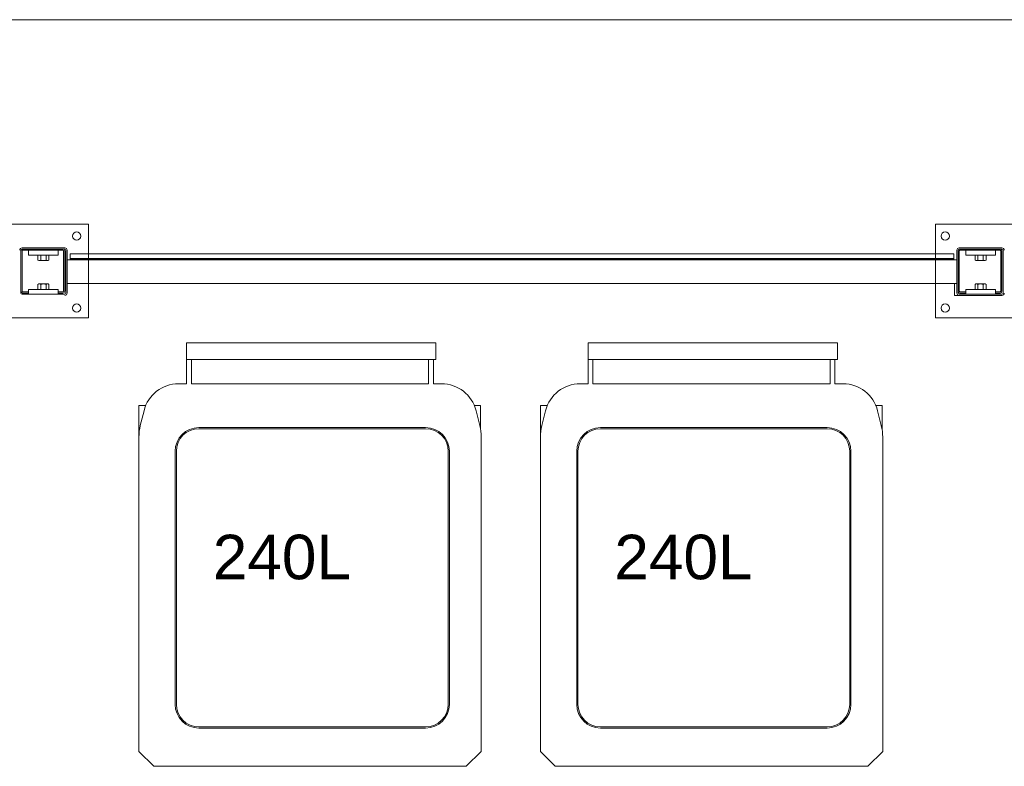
# Model space of a CAD drawing. Header units: millimetres. Extents: x -167328 to -157314, y 101096 to 108030.
# Tile 6 of 8: x -164331 to -162671, y 106771 to 108030. Entities that reach past the tile are written whole.
import ezdxf
from ezdxf.xclip import XClip

# ---------------------------------------------------------------- set-up
doc = ezdxf.new("R2010")
doc.units = ezdxf.units.MM
doc.header["$MEASUREMENT"] = 0
doc.header["$XCLIPFRAME"] = 0
doc.layers.add('2D - Rysunki i Obrazki', color=7, linetype='Continuous')
for name, color, linetype, lineweight in [('ARCH-036 SZCZEGÓŁ WIATY ŚMIETNIKOWEJ_18_Krzywa_Nr_pióra__7', 7, 'Continuous', 18), ('ARCH-036 SZCZEGÓŁ WIATY ŚMIETNIKOWEJ_18_Linia_Nr_pióra__7', 7, 'Continuous', 18), ('ARCH-036 SZCZEGÓŁ WIATY ŚMIETNIKOWEJ_18_Linia_Nr_pióra__8', 250, 'Continuous', 18), ('ARCH-036 SZCZEGÓŁ WIATY ŚMIETNIKOWEJ_18_Polilinia_Nr_pióra__7', 7, 'Continuous', 18), ('ARCH-036 SZCZEGÓŁ WIATY ŚMIETNIKOWEJ_18_Tekst_Nr_pióra__7', 7, 'Continuous', 18), ('ARCH-036 SZCZEGÓŁ WIATY ŚMIETNIKOWEJ_18_Łuk_Nr_pióra__7', 7, 'Continuous', 18), ('ARCH-036 SZCZEGÓŁ WIATY ŚMIETNIKOWEJ_18_Łuk_Nr_pióra__8', 250, 'Continuous', 18)]:
    doc.layers.add(name, color=color, linetype=linetype, lineweight=lineweight)
doc.styles.add('STYL_AUTOMATYCZNY_1', font='arial.ttf')

# ---------------------------------------------------------------- blocks, each defined once
blk = doc.blocks.new('Rysunek_1_18', base_point=(-162320.9293651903, 104563.3070310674))
at = {"layer": 'ARCH-036 SZCZEGÓŁ WIATY ŚMIETNIKOWEJ_18_Krzywa_Nr_pióra__7', "color": 7, "linetype": 'Continuous', "lineweight": 18}
for p, q in [((-164300.5331721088, 107632.701186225), (-164298.2238809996, 107633.4157429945)), ((-164298.2238809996, 107624.11576202), (-164300.5331721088, 107624.8301695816)), ((-164298.2238809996, 107633.4157429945), (-164295.9144406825, 107632.701186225)), ((-164295.9144406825, 107624.8301695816), (-164298.2238809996, 107624.11576202)), ((-164295.9144406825, 107632.701186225), (-164291.2955600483, 107633.4157429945)), ((-164291.2955600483, 107624.11576202), (-164295.9144406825, 107624.8301695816)), ((-164291.2955600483, 107633.4157429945), (-164286.6768286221, 107632.701186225)), ((-164286.6768286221, 107624.8301695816), (-164291.2955600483, 107624.11576202)), ((-164286.6768286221, 107632.701186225), (-164284.367388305, 107633.4157429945)), ((-164284.367388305, 107624.11576202), (-164286.6768286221, 107624.8301695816)), ((-164284.367388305, 107633.4157429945), (-164282.0579479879, 107632.701186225)), ((-164282.0579479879, 107624.8301695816), (-164284.367388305, 107624.11576202)), ((-162720.5332646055, 107632.701186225), (-162718.2238242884, 107633.4157429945)), ((-162720.5332646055, 107632.701186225), (-162718.2238242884, 107633.4157429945)), ((-162718.2238242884, 107624.11576202), (-162720.5332646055, 107624.8301695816)), ((-162718.2238242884, 107624.11576202), (-162720.5332646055, 107624.8301695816)), ((-162718.2238242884, 107633.4157429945), (-162715.9143839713, 107632.701186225)), ((-162718.2238242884, 107633.4157429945), (-162715.9143839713, 107632.701186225)), ((-162715.9143839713, 107624.8301695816), (-162718.2238242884, 107624.11576202)), ((-162715.9143839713, 107624.8301695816), (-162718.2238242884, 107624.11576202)), ((-162715.9143839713, 107632.701186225), (-162711.2956525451, 107633.4157429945)), ((-162715.9143839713, 107632.701186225), (-162711.2956525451, 107633.4157429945)), ((-162711.2956525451, 107624.11576202), (-162715.9143839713, 107624.8301695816)), ((-162711.2956525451, 107624.11576202), (-162715.9143839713, 107624.8301695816)), ((-162711.2956525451, 107633.4157429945), (-162706.6767719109, 107632.701186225)), ((-162711.2956525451, 107633.4157429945), (-162706.6767719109, 107632.701186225)), ((-162706.6767719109, 107624.8301695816), (-162711.2956525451, 107624.11576202)), ((-162706.6767719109, 107624.8301695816), (-162711.2956525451, 107624.11576202)), ((-162706.6767719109, 107632.701186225), (-162704.3673315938, 107633.4157429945)), ((-162706.6767719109, 107632.701186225), (-162704.3673315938, 107633.4157429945)), ((-162704.3673315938, 107624.11576202), (-162706.6767719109, 107624.8301695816)), ((-162704.3673315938, 107624.11576202), (-162706.6767719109, 107624.8301695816)), ((-162704.3673315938, 107633.4157429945), (-162702.0580404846, 107632.701186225)), ((-162704.3673315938, 107633.4157429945), (-162702.0580404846, 107632.701186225)), ((-162702.0580404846, 107624.8301695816), (-162704.3673315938, 107624.11576202)), ((-162702.0580404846, 107624.8301695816), (-162704.3673315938, 107624.11576202)), ((-164300.5331721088, 107584.0012104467), (-164298.2238809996, 107584.7157672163)), ((-164298.2238809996, 107584.7157672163), (-164295.9144406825, 107584.0012104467)), ((-164295.9144406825, 107584.0012104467), (-164291.2955600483, 107584.7157672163)), ((-164291.2955600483, 107584.7157672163), (-164286.6768286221, 107584.0012104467)), ((-164286.6768286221, 107584.0012104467), (-164284.367388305, 107584.7157672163)), ((-164284.367388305, 107584.7157672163), (-164282.0579479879, 107584.0012104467)), ((-162720.5332646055, 107584.0012104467), (-162718.2238242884, 107584.7157672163)), ((-162720.5332646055, 107584.0012104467), (-162718.2238242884, 107584.7157672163)), ((-162718.2238242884, 107584.7157672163), (-162715.9143839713, 107584.0012104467)), ((-162718.2238242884, 107584.7157672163), (-162715.9143839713, 107584.0012104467)), ((-162715.9143839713, 107584.0012104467), (-162711.2956525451, 107584.7157672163)), ((-162715.9143839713, 107584.0012104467), (-162711.2956525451, 107584.7157672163)), ((-162711.2956525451, 107584.7157672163), (-162706.6767719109, 107584.0012104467)), ((-162711.2956525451, 107584.7157672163), (-162706.6767719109, 107584.0012104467)), ((-162706.6767719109, 107584.0012104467), (-162704.3673315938, 107584.7157672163)), ((-162706.6767719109, 107584.0012104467), (-162704.3673315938, 107584.7157672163)), ((-162704.3673315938, 107584.7157672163), (-162702.0580404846, 107584.0012104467)), ((-162704.3673315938, 107584.7157672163), (-162702.0580404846, 107584.0012104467)), ((-164298.2238809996, 107575.4156370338), (-164300.5331721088, 107576.1301938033)), ((-164295.9144406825, 107576.1301938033), (-164298.2238809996, 107575.4156370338)), ((-164291.2955600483, 107575.4156370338), (-164295.9144406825, 107576.1301938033)), ((-164286.6768286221, 107576.1301938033), (-164291.2955600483, 107575.4156370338)), ((-164284.367388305, 107575.4156370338), (-164286.6768286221, 107576.1301938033)), ((-164282.0579479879, 107576.1301938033), (-164284.367388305, 107575.4156370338)), ((-162718.2238242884, 107575.4156370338), (-162720.5332646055, 107576.1301938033)), ((-162718.2238242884, 107575.4156370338), (-162720.5332646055, 107576.1301938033)), ((-162715.9143839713, 107576.1301938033), (-162718.2238242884, 107575.4156370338)), ((-162715.9143839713, 107576.1301938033), (-162718.2238242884, 107575.4156370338)), ((-162711.2956525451, 107575.4156370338), (-162715.9143839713, 107576.1301938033)), ((-162711.2956525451, 107575.4156370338), (-162715.9143839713, 107576.1301938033)), ((-162706.6767719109, 107576.1301938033), (-162711.2956525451, 107575.4156370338)), ((-162706.6767719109, 107576.1301938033), (-162711.2956525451, 107575.4156370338)), ((-162704.3673315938, 107575.4156370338), (-162706.6767719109, 107576.1301938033)), ((-162704.3673315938, 107575.4156370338), (-162706.6767719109, 107576.1301938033)), ((-162702.0580404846, 107576.1301938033), (-162704.3673315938, 107575.4156370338)), ((-162702.0580404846, 107576.1301938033), (-162704.3673315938, 107575.4156370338))]:
    blk.add_line(p, q, dxfattribs=at)
at = {"layer": 'ARCH-036 SZCZEGÓŁ WIATY ŚMIETNIKOWEJ_18_Linia_Nr_pióra__7', "color": 7, "linetype": 'Continuous', "lineweight": 18}
for p, q in [((-164335.2956352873, 107685.4157505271), (-164215.2956064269, 107685.4157505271)), ((-164215.2956064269, 107685.4157505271), (-164215.2956064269, 107635.4179641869)), ((-162755.295578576, 107685.4157505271), (-162635.2955497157, 107685.4157505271)), ((-162755.295578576, 107685.4157505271), (-162635.2955497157, 107685.4157505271)), ((-164329.2955368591, 107569.4156878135), (-164329.2955368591, 107641.4156752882)), ((-164327.2955537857, 107645.415641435), (-164255.295566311, 107645.415641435)), ((-164327.2955537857, 107643.4156583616), (-164255.295566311, 107643.4156583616)), ((-164327.2955537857, 107572.4156624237), (-164327.2955537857, 107640.4156837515)), ((-164326.295562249, 107641.4156752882), (-164316.2956468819, 107641.4156752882)), ((-164316.2956468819, 107641.4156752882), (-164316.2956468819, 107633.4157429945)), ((-164316.2956468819, 107641.4156752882), (-164266.2956224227, 107641.4156752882)), ((-164299.29564155, 107641.4156752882), (-164299.29564155, 107643.4156583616)), ((-164285.2956108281, 107641.4156752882), (-164285.2956108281, 107643.4156583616)), ((-164266.2956224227, 107641.4156752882), (-164258.2955409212, 107641.4156752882)), ((-164266.2956224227, 107641.4156752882), (-164266.2956224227, 107633.4157429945)), ((-164257.2955493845, 107640.4156837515), (-164257.2955493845, 107572.4156624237)), ((-164255.295566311, 107640.4156837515), (-164255.295566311, 107572.4156624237)), ((-164253.2955832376, 107641.4156752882), (-164253.2955832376, 107569.4156878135)), ((-164251.2956001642, 107641.4156752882), (-164251.2956001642, 107569.4156878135)), ((-162756.2955701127, 107635.4179641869), (-164246.2956424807, 107635.4179641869)), ((-162756.2955701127, 107635.4158752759), (-164246.2956424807, 107635.4158752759)), ((-164246.2956424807, 107635.4158752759), (-164246.2956424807, 107635.2041492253)), ((-164246.2956424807, 107627.6276690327), (-164246.2956424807, 107635.2041492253)), ((-164246.2956424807, 107635.2041492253), (-162756.2955701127, 107635.2041492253)), ((-164246.2956072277, 107635.4179307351), (-164246.2956072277, 107635.4158493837)), ((-162756.2956072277, 107635.4179307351), (-162756.2956072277, 107635.4158493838)), ((-162756.2956072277, 107635.4179307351), (-162756.2956072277, 107635.4158493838)), ((-162756.2955701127, 107635.4158752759), (-162756.2955701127, 107635.2041492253)), ((-162756.2955701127, 107635.4158752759), (-162756.2955701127, 107635.2041492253)), ((-162756.2955701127, 107635.2041492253), (-162756.2955701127, 107627.6276690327)), ((-162756.2955701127, 107635.2041492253), (-162756.2955701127, 107627.6276690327)), ((-162751.2956124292, 107569.4156878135), (-162751.2956124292, 107641.4156752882)), ((-162751.2956124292, 107569.4156878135), (-162751.2956124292, 107641.4156752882)), ((-162749.2956293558, 107569.4156878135), (-162749.2956293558, 107641.4156752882)), ((-162749.2956293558, 107569.4156878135), (-162749.2956293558, 107641.4156752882)), ((-162747.2956462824, 107645.415641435), (-162675.2956588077, 107645.415641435)), ((-162747.2956462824, 107645.415641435), (-162675.2956588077, 107645.415641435)), ((-162747.2956462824, 107643.4156583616), (-162675.2956588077, 107643.4156583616)), ((-162747.2956462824, 107643.4156583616), (-162675.2956588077, 107643.4156583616)), ((-162747.2956462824, 107572.4156624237), (-162747.2956462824, 107640.4156837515)), ((-162747.2956462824, 107572.4156624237), (-162747.2956462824, 107640.4156837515)), ((-162746.2956547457, 107641.4156752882), (-162736.2955901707, 107641.4156752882)), ((-162746.2956547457, 107641.4156752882), (-162736.2955901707, 107641.4156752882)), ((-162736.2955901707, 107641.4156752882), (-162736.2955901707, 107633.4157429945)), ((-162736.2955901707, 107641.4156752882), (-162686.2955657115, 107641.4156752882)), ((-162736.2955901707, 107641.4156752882), (-162736.2955901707, 107633.4157429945)), ((-162736.2955901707, 107641.4156752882), (-162686.2955657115, 107641.4156752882)), ((-162719.2955848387, 107641.4156752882), (-162719.2955848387, 107643.4156583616)), ((-162719.2955848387, 107641.4156752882), (-162719.2955848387, 107643.4156583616)), ((-162705.2955541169, 107641.4156752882), (-162705.2955541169, 107643.4156583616)), ((-162705.2955541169, 107641.4156752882), (-162705.2955541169, 107643.4156583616)), ((-162686.2955657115, 107641.4156752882), (-162678.2956334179, 107641.4156752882)), ((-162686.2955657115, 107641.4156752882), (-162686.2955657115, 107633.4157429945)), ((-162686.2955657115, 107641.4156752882), (-162678.2956334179, 107641.4156752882)), ((-162686.2955657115, 107641.4156752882), (-162686.2955657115, 107633.4157429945)), ((-162677.2956418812, 107640.4156837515), (-162677.2956418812, 107572.4156624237)), ((-162677.2956418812, 107640.4156837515), (-162677.2956418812, 107572.4156624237)), ((-162675.2956588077, 107640.4156837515), (-162675.2956588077, 107572.4156624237)), ((-162675.2956588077, 107640.4156837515), (-162675.2956588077, 107572.4156624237)), ((-162673.2956757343, 107641.4156752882), (-162673.2956757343, 107569.4156878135)), ((-162673.2956757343, 107641.4156752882), (-162673.2956757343, 107569.4156878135)), ((-164316.2956468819, 107633.4157429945), (-164266.2956224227, 107633.4157429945)), ((-164300.5331721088, 107632.701186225), (-164299.29564155, 107633.4157429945)), ((-164300.5331721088, 107632.701186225), (-164300.5331721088, 107624.8301695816)), ((-164299.29564155, 107624.11576202), (-164300.5331721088, 107624.8301695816)), ((-164299.29564155, 107624.11576202), (-164298.2238809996, 107624.11576202)), ((-164291.2955600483, 107624.11576202), (-164298.2238809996, 107624.11576202)), ((-164295.9144406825, 107632.701186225), (-164295.9144406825, 107624.8301695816)), ((-164284.367388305, 107624.11576202), (-164291.2955600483, 107624.11576202)), ((-164286.6768286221, 107632.701186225), (-164286.6768286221, 107624.8301695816)), ((-164284.367388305, 107624.11576202), (-164283.2956277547, 107624.11576202)), ((-164283.2956277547, 107633.4157429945), (-164282.0579479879, 107632.701186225)), ((-164282.0579479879, 107624.8301695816), (-164283.2956277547, 107624.11576202)), ((-164282.0579479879, 107632.701186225), (-164282.0579479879, 107624.8301695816)), ((-162751.2956124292, 107625.4156614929), (-164251.2956001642, 107625.4156614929)), ((-164246.2956424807, 107627.4157937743), (-164246.2956424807, 107627.6276690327)), ((-162756.2955701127, 107627.6276690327), (-164246.2956424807, 107627.6276690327)), ((-164246.2956424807, 107627.4157937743), (-164246.2956424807, 107626.4158022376)), ((-162756.2955701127, 107627.4157937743), (-164246.2956424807, 107627.4157937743)), ((-164246.2956424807, 107625.7685382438), (-164246.2956424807, 107626.4158022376)), ((-164246.2956424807, 107626.4158022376), (-162756.2955701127, 107626.4158022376)), ((-164246.2956424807, 107625.4156614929), (-164246.2956424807, 107625.7685382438)), ((-162756.2955701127, 107625.7685382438), (-164246.2956424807, 107625.7685382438)), ((-162756.2955701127, 107627.6276690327), (-162756.2955701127, 107627.4157937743)), ((-162756.2955701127, 107627.6276690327), (-162756.2955701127, 107627.4157937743)), ((-162756.2955701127, 107627.4157937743), (-162756.2955701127, 107626.4158022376)), ((-162756.2955701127, 107627.4157937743), (-162756.2955701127, 107626.4158022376)), ((-162756.2955701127, 107626.4158022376), (-162756.2955701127, 107625.7685382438)), ((-162756.2955701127, 107626.4158022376), (-162756.2955701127, 107625.7685382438)), ((-162756.2955701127, 107625.4156614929), (-162756.2955701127, 107625.7685382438)), ((-162756.2955701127, 107625.4156614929), (-162756.2955701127, 107625.7685382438)), ((-162736.2955901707, 107633.4157429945), (-162686.2955657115, 107633.4157429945)), ((-162736.2955901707, 107633.4157429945), (-162686.2955657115, 107633.4157429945)), ((-162720.5332646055, 107632.701186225), (-162719.2955848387, 107633.4157429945)), ((-162720.5332646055, 107632.701186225), (-162719.2955848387, 107633.4157429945)), ((-162720.5332646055, 107632.701186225), (-162720.5332646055, 107624.8301695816)), ((-162720.5332646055, 107632.701186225), (-162720.5332646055, 107624.8301695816)), ((-162719.2955848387, 107624.11576202), (-162720.5332646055, 107624.8301695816)), ((-162719.2955848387, 107624.11576202), (-162720.5332646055, 107624.8301695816)), ((-162719.2955848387, 107624.11576202), (-162718.2238242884, 107624.11576202)), ((-162719.2955848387, 107624.11576202), (-162718.2238242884, 107624.11576202)), ((-162711.2956525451, 107624.11576202), (-162718.2238242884, 107624.11576202)), ((-162711.2956525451, 107624.11576202), (-162718.2238242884, 107624.11576202)), ((-162715.9143839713, 107632.701186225), (-162715.9143839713, 107624.8301695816)), ((-162715.9143839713, 107632.701186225), (-162715.9143839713, 107624.8301695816)), ((-162704.3673315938, 107624.11576202), (-162711.2956525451, 107624.11576202)), ((-162704.3673315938, 107624.11576202), (-162711.2956525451, 107624.11576202)), ((-162706.6767719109, 107632.701186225), (-162706.6767719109, 107624.8301695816)), ((-162706.6767719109, 107632.701186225), (-162706.6767719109, 107624.8301695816)), ((-162704.3673315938, 107624.11576202), (-162703.2955710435, 107624.11576202)), ((-162704.3673315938, 107624.11576202), (-162703.2955710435, 107624.11576202)), ((-162703.2955710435, 107633.4157429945), (-162702.0580404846, 107632.701186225)), ((-162703.2955710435, 107633.4157429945), (-162702.0580404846, 107632.701186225)), ((-162702.0580404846, 107624.8301695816), (-162703.2955710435, 107624.11576202)), ((-162702.0580404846, 107624.8301695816), (-162703.2955710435, 107624.11576202)), ((-162702.0580404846, 107632.701186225), (-162702.0580404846, 107624.8301695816)), ((-162702.0580404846, 107632.701186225), (-162702.0580404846, 107624.8301695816)), ((-164300.5331721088, 107584.0012104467), (-164299.29564155, 107584.7157672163)), ((-164299.29564155, 107584.7157672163), (-164298.2238809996, 107584.7157672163)), ((-164291.2955600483, 107584.7157672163), (-164298.2238809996, 107584.7157672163)), ((-164284.367388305, 107584.7157672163), (-164291.2955600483, 107584.7157672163)), ((-164284.367388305, 107584.7157672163), (-164283.2956277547, 107584.7157672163)), ((-164283.2956277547, 107584.7157672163), (-164282.0579479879, 107584.0012104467)), ((-162751.2956124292, 107585.4157016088), (-164251.2956001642, 107585.4157016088)), ((-164215.2956064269, 107585.4157016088), (-164215.2956064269, 107565.4157216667)), ((-162755.295578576, 107565.4157216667), (-162755.295578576, 107585.4157016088)), ((-162755.295578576, 107565.4157216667), (-162755.295578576, 107585.4157016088)), ((-162720.5332646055, 107584.0012104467), (-162719.2955848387, 107584.7157672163)), ((-162720.5332646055, 107584.0012104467), (-162719.2955848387, 107584.7157672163)), ((-162719.2955848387, 107584.7157672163), (-162718.2238242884, 107584.7157672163)), ((-162719.2955848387, 107584.7157672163), (-162718.2238242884, 107584.7157672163)), ((-162711.2956525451, 107584.7157672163), (-162718.2238242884, 107584.7157672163)), ((-162711.2956525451, 107584.7157672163), (-162718.2238242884, 107584.7157672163)), ((-162704.3673315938, 107584.7157672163), (-162711.2956525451, 107584.7157672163)), ((-162704.3673315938, 107584.7157672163), (-162711.2956525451, 107584.7157672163)), ((-162704.3673315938, 107584.7157672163), (-162703.2955710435, 107584.7157672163)), ((-162704.3673315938, 107584.7157672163), (-162703.2955710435, 107584.7157672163)), ((-162703.2955710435, 107584.7157672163), (-162702.0580404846, 107584.0012104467)), ((-162703.2955710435, 107584.7157672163), (-162702.0580404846, 107584.0012104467)), ((-164316.2956468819, 107571.415670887), (-164326.295562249, 107571.415670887)), ((-164326.295562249, 107569.4156878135), (-164316.2956468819, 107569.4156878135)), ((-164316.2956468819, 107575.4156370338), (-164316.2956468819, 107567.4157047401)), ((-164316.2956468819, 107575.4156370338), (-164266.2956224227, 107575.4156370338)), ((-164300.5331721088, 107584.0012104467), (-164300.5331721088, 107576.1301938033)), ((-164299.29564155, 107575.4156370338), (-164300.5331721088, 107576.1301938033)), ((-164295.9144406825, 107584.0012104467), (-164295.9144406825, 107576.1301938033)), ((-164286.6768286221, 107584.0012104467), (-164286.6768286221, 107576.1301938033)), ((-164282.0579479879, 107576.1301938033), (-164283.2956277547, 107575.4156370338)), ((-164282.0579479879, 107584.0012104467), (-164282.0579479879, 107576.1301938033)), ((-164266.2956224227, 107575.4156370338), (-164266.2956224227, 107567.4157047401)), ((-164258.2955409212, 107571.415670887), (-164266.2956224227, 107571.415670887)), ((-164266.2956224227, 107569.4156878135), (-164258.2955409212, 107569.4156878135)), ((-162736.2955901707, 107571.415670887), (-162746.2956547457, 107571.415670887)), ((-162736.2955901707, 107571.415670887), (-162746.2956547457, 107571.415670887)), ((-162746.2956547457, 107569.4156878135), (-162736.2955901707, 107569.4156878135)), ((-162746.2956547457, 107569.4156878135), (-162736.2955901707, 107569.4156878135)), ((-162736.2955901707, 107575.4156370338), (-162736.2955901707, 107567.4157047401)), ((-162736.2955901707, 107575.4156370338), (-162686.2955657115, 107575.4156370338)), ((-162736.2955901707, 107575.4156370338), (-162736.2955901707, 107567.4157047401)), ((-162736.2955901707, 107575.4156370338), (-162686.2955657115, 107575.4156370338)), ((-162720.5332646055, 107584.0012104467), (-162720.5332646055, 107576.1301938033)), ((-162720.5332646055, 107584.0012104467), (-162720.5332646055, 107576.1301938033)), ((-162719.2955848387, 107575.4156370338), (-162720.5332646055, 107576.1301938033)), ((-162719.2955848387, 107575.4156370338), (-162720.5332646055, 107576.1301938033)), ((-162715.9143839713, 107584.0012104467), (-162715.9143839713, 107576.1301938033)), ((-162715.9143839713, 107584.0012104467), (-162715.9143839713, 107576.1301938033)), ((-162706.6767719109, 107584.0012104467), (-162706.6767719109, 107576.1301938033)), ((-162706.6767719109, 107584.0012104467), (-162706.6767719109, 107576.1301938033)), ((-162702.0580404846, 107576.1301938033), (-162703.2955710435, 107575.4156370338)), ((-162702.0580404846, 107576.1301938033), (-162703.2955710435, 107575.4156370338)), ((-162702.0580404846, 107584.0012104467), (-162702.0580404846, 107576.1301938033)), ((-162702.0580404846, 107584.0012104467), (-162702.0580404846, 107576.1301938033)), ((-162686.2955657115, 107575.4156370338), (-162686.2955657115, 107567.4157047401)), ((-162686.2955657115, 107575.4156370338), (-162686.2955657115, 107567.4157047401)), ((-162678.2956334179, 107571.415670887), (-162686.2955657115, 107571.415670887)), ((-162678.2956334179, 107571.415670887), (-162686.2955657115, 107571.415670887)), ((-162686.2955657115, 107569.4156878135), (-162678.2956334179, 107569.4156878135)), ((-162686.2955657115, 107569.4156878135), (-162678.2956334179, 107569.4156878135)), ((-164316.2956468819, 107567.4157047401), (-164327.2955537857, 107567.4157047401)), ((-164316.2956468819, 107567.4157047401), (-164266.2956224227, 107567.4157047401)), ((-164255.295566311, 107567.4157047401), (-164266.2956224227, 107567.4157047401)), ((-162747.2956462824, 107565.4157216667), (-162755.295578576, 107565.4157216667)), ((-162747.2956462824, 107565.4157216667), (-162755.295578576, 107565.4157216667)), ((-162736.2955901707, 107567.4157047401), (-162747.2956462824, 107567.4157047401)), ((-162736.2955901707, 107567.4157047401), (-162747.2956462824, 107567.4157047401)), ((-162675.2956588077, 107565.4157216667), (-162747.2956462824, 107565.4157216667)), ((-162675.2956588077, 107565.4157216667), (-162747.2956462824, 107565.4157216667)), ((-162736.2955901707, 107567.4157047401), (-162686.2955657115, 107567.4157047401)), ((-162736.2955901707, 107567.4157047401), (-162686.2955657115, 107567.4157047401)), ((-162675.2956588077, 107567.4157047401), (-162686.2955657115, 107567.4157047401)), ((-162675.2956588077, 107567.4157047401), (-162686.2955657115, 107567.4157047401))]:
    blk.add_line(p, q, dxfattribs=at)
at = {"layer": 'ARCH-036 SZCZEGÓŁ WIATY ŚMIETNIKOWEJ_18_Linia_Nr_pióra__8', "color": 250, "linetype": 'Continuous', "lineweight": 18}
for p, q in [((-164049.7956642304, 107485.4156526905), (-164049.7956642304, 107457.5747961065)), ((-164049.7956642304, 107485.4156526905), (-163629.7956378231, 107485.4156526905)), ((-163629.7956378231, 107485.4156526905), (-163629.7956378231, 107457.5747961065)), ((-163372.7955747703, 107485.4156526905), (-163372.7955747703, 107457.5747961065)), ((-163372.7955747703, 107485.4156526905), (-162952.7955483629, 107485.4156526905)), ((-162952.7955483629, 107485.4156526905), (-162952.7955483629, 107457.5747961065)), ((-164049.7956642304, 107416.4951676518), (-164049.7956642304, 107457.5747961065)), ((-164049.7956642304, 107457.5747961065), (-163629.7956378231, 107457.5747961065)), ((-164041.7955827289, 107416.4951676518), (-164041.7955827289, 107457.5747961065)), ((-163641.7955362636, 107416.4951676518), (-163641.7955362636, 107457.5747961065)), ((-163633.7956039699, 107416.4951676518), (-163633.7956039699, 107457.5747961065)), ((-163372.7955747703, 107416.4951676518), (-163372.7955747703, 107457.5747961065)), ((-163372.7955747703, 107457.5747961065), (-162952.7955483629, 107457.5747961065)), ((-163364.7956424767, 107416.4951676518), (-163364.7956424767, 107457.5747961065)), ((-162964.7955960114, 107416.4951676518), (-162964.7955960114, 107457.5747961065)), ((-162956.7956637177, 107416.4951676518), (-162956.7956637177, 107457.5747961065)), ((-164063.4490849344, 107416.4951676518), (-164049.7956642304, 107416.4951676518)), ((-164041.7955827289, 107416.4951676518), (-163641.7955362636, 107416.4951676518)), ((-163633.7956039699, 107416.4951676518), (-163620.142183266, 107416.4951676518)), ((-163386.4489954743, 107416.4951676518), (-163372.7955747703, 107416.4951676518)), ((-163364.7956424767, 107416.4951676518), (-162964.7955960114, 107416.4951676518)), ((-162956.7956637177, 107416.4951676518), (-162943.1422430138, 107416.4951676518)), ((-164130.2955797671, 107379.4951823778), (-164130.2955797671, 107326.6467785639)), ((-164130.2955797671, 107379.4951823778), (-164118.8656556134, 107379.4951823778)), ((-164127.9070592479, 107346.0496283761), (-164121.6576343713, 107371.0473278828)), ((-163554.2956799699, 107379.4951823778), (-163564.7256125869, 107379.4951823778)), ((-163561.9336338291, 107371.0473278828), (-163555.6842089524, 107346.0496283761)), ((-163554.2956799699, 107379.4951823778), (-163554.2956799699, 107339.2563406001)), ((-163453.295639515, 107379.4951823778), (-163453.295639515, 107326.6467785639)), ((-163453.295639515, 107379.4951823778), (-163441.8655661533, 107379.4951823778)), ((-163450.9069697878, 107346.0496283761), (-163444.6575449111, 107371.0473278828)), ((-162877.2955905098, 107379.4951823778), (-162887.7255231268, 107379.4951823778)), ((-162884.9336935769, 107371.0473278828), (-162878.6842687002, 107346.0496283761)), ((-162877.2955905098, 107379.4951823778), (-162877.2955905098, 107339.2563406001)), ((-164029.1803507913, 107342.6315731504), (-163646.8629359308, 107342.6315731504)), ((-163646.8629359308, 107340.631590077), (-164029.1803507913, 107340.631590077)), ((-163352.1804105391, 107342.6315731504), (-162969.8628464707, 107342.6315731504)), ((-162969.8628464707, 107340.631590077), (-163352.1804105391, 107340.631590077)), ((-164130.2955797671, 106796.4951926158), (-164130.2955797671, 107326.6467785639)), ((-163553.2955392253, 107326.6467785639), (-163553.2955392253, 106796.4951926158)), ((-163453.295639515, 106796.4951926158), (-163453.295639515, 107326.6467785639)), ((-162876.2955989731, 107326.6467785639), (-162876.2955989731, 106796.4951926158)), ((-164069.1804598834, 106875.9681099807), (-164069.1804598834, 107302.6314640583)), ((-164067.1803276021, 107302.6314640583), (-164067.1803276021, 106875.9681099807)), ((-163608.8628099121, 106875.9681099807), (-163608.8628099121, 107302.6314640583)), ((-163606.8628268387, 107302.6314640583), (-163606.8628268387, 106875.9681099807)), ((-163392.1803704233, 106875.9681099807), (-163392.1803704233, 107302.6314640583)), ((-163390.1803873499, 107302.6314640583), (-163390.1803873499, 106875.9681099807)), ((-162931.8628696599, 106875.9681099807), (-162931.8628696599, 107302.6314640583)), ((-162929.8628865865, 107302.6314640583), (-162929.8628865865, 106875.9681099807)), ((-164029.1803507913, 106837.9681331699), (-163646.8629359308, 106837.9681331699)), ((-163352.1804105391, 106837.9681331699), (-162969.8628464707, 106837.9681331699)), ((-163646.8629359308, 106835.9681500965), (-164029.1803507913, 106835.9681500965)), ((-162969.8628464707, 106835.9681500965), (-163352.1804105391, 106835.9681500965)), ((-164105.2956421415, 106771.4952549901), (-164130.2955797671, 106796.4951926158)), ((-163553.2955392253, 106796.4951926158), (-163578.2956260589, 106771.4952549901)), ((-163428.2955526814, 106771.4952549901), (-163453.295639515, 106796.4951926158)), ((-162876.2955989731, 106796.4951926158), (-162901.2955365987, 106771.4952549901)), ((-163578.2956260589, 106771.4952549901), (-164105.2956421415, 106771.4952549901)), ((-162901.2955365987, 106771.4952549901), (-163428.2955526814, 106771.4952549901))]:
    blk.add_line(p, q, dxfattribs=at)
at = {"layer": 'ARCH-036 SZCZEGÓŁ WIATY ŚMIETNIKOWEJ_18_Polilinia_Nr_pióra__7', "color": 7, "linetype": 'Continuous', "lineweight": 18, "flags": 128}
blk.add_lwpolyline([(-157327.511880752, 108030.1774616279), (-167327.511880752, 108030.1774616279)], dxfattribs=at)
for points in [[(-164367.2956072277, 107685.4157072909), (-164215.2956072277, 107685.4157072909), (-164215.2956072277, 107527.4157072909), (-164367.2956072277, 107527.4157072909)], [(-162787.2956072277, 107685.4157072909), (-162635.2956072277, 107685.4157072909), (-162635.2956072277, 107527.4157072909), (-162787.2956072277, 107527.4157072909)]]:
    blk.add_lwpolyline(points, close=True, dxfattribs=at)
at = {"layer": 'ARCH-036 SZCZEGÓŁ WIATY ŚMIETNIKOWEJ_18_Łuk_Nr_pióra__7', "color": 7, "linetype": 'Continuous', "lineweight": 18}
for centre, radius in [((-164235.2956072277, 107665.4157072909), 7.000000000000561), ((-164235.2956072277, 107665.4157072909), 6.999999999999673), ((-162770.9358437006, 107665.4157072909), 6.999999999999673), ((-164235.2956072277, 107544.0368569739), 6.999999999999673), ((-162770.9358437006, 107544.0368569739), 6.999999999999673)]:
    blk.add_circle(centre, radius, dxfattribs=at)
for centre, radius, start, end in [((-164327.2956072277, 107641.4157072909), 3.999999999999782, 90, 180), ((-164326.2956072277, 107640.4157072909), 2.999999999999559, 90, 180), ((-164327.2956072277, 107641.4157072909), 1.999999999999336, 90, 180), ((-164326.2956072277, 107640.4157072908), 1.000000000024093, 90, 180), ((-164258.2956072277, 107640.4157072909), 2.999999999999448, 0, 90), ((-164258.2956072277, 107640.4157072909), 1.000000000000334, 0, 90), ((-164255.2956072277, 107641.4157072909), 4.000000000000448, 0, 90), ((-164255.2956072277, 107641.4157072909), 2.000000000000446, 0, 90), ((-162747.2956072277, 107641.4157072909), 3.999999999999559, 90, 180), ((-162747.2956072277, 107641.4157072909), 3.999999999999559, 90, 180), ((-162746.2956072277, 107640.4157072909), 2.99999999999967, 90, 180), ((-162747.2956072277, 107641.4157072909), 1.999999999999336, 90, 180), ((-162746.2956072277, 107640.4157072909), 2.99999999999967, 90, 180), ((-162747.2956072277, 107641.4157072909), 1.999999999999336, 90, 180), ((-162746.2956072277, 107640.4157072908), 1.000000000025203, 90, 180), ((-162746.2956072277, 107640.4157072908), 1.000000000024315, 90, 180), ((-162678.2956072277, 107640.4157072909), 2.99999999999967, 0, 90), ((-162678.2956072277, 107640.4157072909), 2.99999999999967, 0, 90), ((-162678.2956072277, 107640.4157072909), 1.000000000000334, 0, 90), ((-162678.2956072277, 107640.4157072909), 1.000000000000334, 0, 90), ((-162675.2956072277, 107641.4157072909), 4.000000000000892, 0, 90), ((-162675.2956072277, 107641.4157072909), 4.000000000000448, 0, 90), ((-162675.2956072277, 107641.4157072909), 2.000000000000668, 0, 90), ((-162675.2956072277, 107641.4157072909), 2.000000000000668, 0, 90), ((-164326.2956072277, 107572.4157072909), 3.000000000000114, 180, 270), ((-164327.2956072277, 107569.4157072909), 2.000000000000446, 180, 270), ((-164326.2956072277, 107572.4157072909), 0.9999999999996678, 180, 270), ((-164258.2956072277, 107572.4157072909), 1.000000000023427, 270, 0), ((-164258.2956072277, 107572.4157072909), 3.000000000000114, 270, 0), ((-164255.2956072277, 107569.4157072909), 3.999999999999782, 270, 0), ((-164255.2956072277, 107569.4157072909), 1.99999999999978, 270, 0), ((-162747.2956072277, 107569.4157072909), 3.999999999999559, 180, 270), ((-162747.2956072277, 107569.4157072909), 4.000000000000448, 180, 270), ((-162746.2956072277, 107572.4157072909), 3.000000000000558, 180, 270), ((-162746.2956072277, 107572.4157072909), 3.000000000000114, 180, 270), ((-162747.2956072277, 107569.4157072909), 2.000000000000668, 180, 270), ((-162747.2956072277, 107569.4157072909), 2.000000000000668, 180, 270), ((-162746.2956072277, 107572.4157072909), 1.000000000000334, 180, 270), ((-162746.2956072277, 107572.4157072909), 0.9999999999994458, 180, 270), ((-162678.2956072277, 107572.4157072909), 1.000000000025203, 270, 0), ((-162678.2956072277, 107572.4157072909), 3.000000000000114, 270, 0), ((-162678.2956072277, 107572.4157072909), 1.000000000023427, 270, 0), ((-162678.2956072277, 107572.4157072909), 3.000000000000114, 270, 0), ((-162675.2956072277, 107569.4157072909), 3.999999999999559, 270, 0), ((-162675.2956072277, 107569.4157072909), 1.99999999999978, 270, 0), ((-162675.2956072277, 107569.4157072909), 3.999999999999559, 270, 0), ((-162675.2956072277, 107569.4157072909), 1.99999999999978, 270, 0)]:
    blk.add_arc(centre, radius, start, end, dxfattribs=at)
at = {"layer": 'ARCH-036 SZCZEGÓŁ WIATY ŚMIETNIKOWEJ_18_Łuk_Nr_pióra__8', "color": 250, "linetype": 'Continuous', "lineweight": 18}
for centre, radius, start, end in [((-164063.4490228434, 107356.4952165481), 60.00000000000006, 90, 165.9637565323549), ((-163620.142191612, 107356.4952165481), 60.00000000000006, 14.03624346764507, 90), ((-163386.4490228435, 107356.4952165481), 60.00000000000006, 90, 165.9637565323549), ((-162943.142191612, 107356.4952165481), 60.00000000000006, 14.03624346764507, 90), ((-164050.2956072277, 107326.6467664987), 80.00000000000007, 165.9637565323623, 180), ((-164029.1803943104, 107302.6315385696), 39.99999999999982, 90, 180), ((-164029.1803943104, 107302.6315385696), 38.00000000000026, 90, 180), ((-163646.8628679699, 107302.6315385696), 39.99999999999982, 0, 90), ((-163646.8628679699, 107302.6315385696), 37.99999999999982, 0, 90), ((-163633.2956072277, 107326.6467664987), 79.99999999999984, 0, 14.03624346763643), ((-163373.2956072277, 107326.6467664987), 80.00000000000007, 165.9637565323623, 180), ((-163352.1803943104, 107302.6315385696), 39.99999999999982, 90, 180), ((-163352.1803943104, 107302.6315385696), 38.00000000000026, 90, 180), ((-162969.8628679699, 107302.6315385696), 40.00000000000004, 0, 90), ((-162969.8628679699, 107302.6315385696), 37.99999999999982, 0, 90), ((-162956.2956072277, 107326.6467664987), 80.00000000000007, 0, 14.03624346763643), ((-164029.1803943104, 106875.9681577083), 39.99999999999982, 180, 270), ((-164029.1803943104, 106875.9681577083), 38.00000000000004, 180, 270), ((-163646.8628679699, 106875.9681577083), 38.00000000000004, 270, 0), ((-163646.8628679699, 106875.9681577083), 40.00000000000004, 270, 0), ((-163352.1803943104, 106875.9681577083), 39.99999999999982, 180, 270), ((-163352.1803943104, 106875.9681577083), 38.00000000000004, 180, 270), ((-162969.8628679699, 106875.9681577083), 37.99999999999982, 270, 0), ((-162969.8628679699, 106875.9681577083), 40.00000000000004, 270, 0)]:
    blk.add_arc(centre, radius, start, end, dxfattribs=at)
at = {"layer": 'ARCH-036 SZCZEGÓŁ WIATY ŚMIETNIKOWEJ_18_Tekst_Nr_pióra__7', "color": 7, "linetype": 'Continuous', "lineweight": 18, "char_height": 75.00000000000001, "attachment_point": 8, "style": 'STYL_AUTOMATYCZNY_1'}
for insert in [(-163889.2829837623, 107085.812560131), (-163212.2829837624, 107085.812560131)]:
    blk.add_mtext('\\A1;{\\pqc;\\fArial|b0|i0|c238|p0;\\W1.000000;240L}', dxfattribs=dict(at, insert=insert))

msp = doc.modelspace()

# ---------------------------------------------------------------- block references
at = {"layer": '2D - Rysunki i Obrazki', "color": 253, "linetype": 'Continuous', "lineweight": 18, "true_color": 0xaaaaaa}
ref = msp.add_blockref('Rysunek_1_18', (-162320.9293651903, 104563.3070310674), dxfattribs=at)
XClip(ref).set_block_clipping_path([(-167327.511880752, 101096.4366005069), (-157314.3468496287, 108030.1774616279)])

doc.saveas('drawing.dxf')
